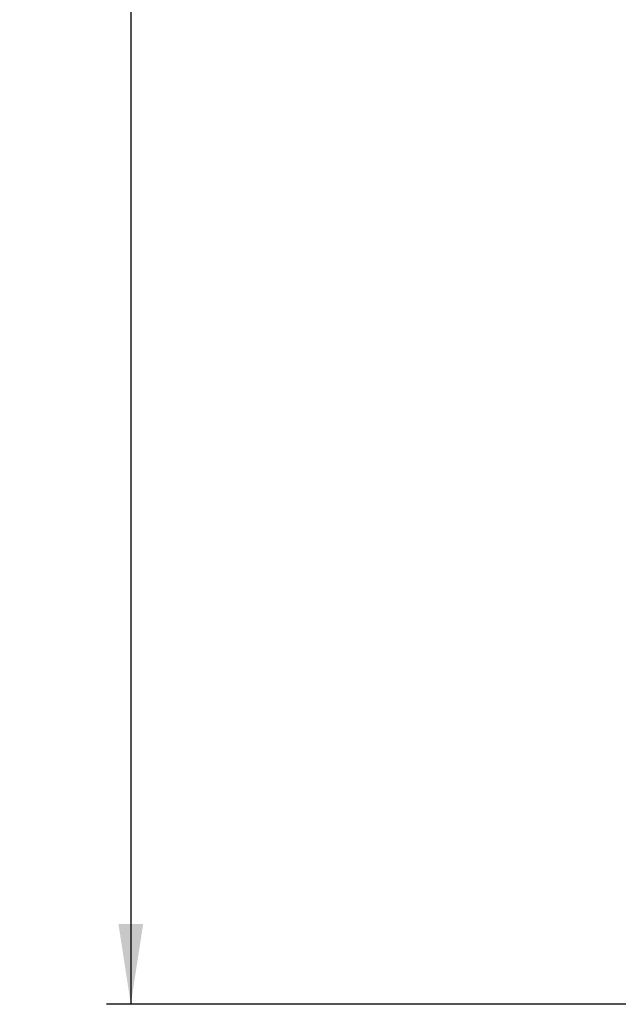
# Model space of a CAD drawing. Header units: millimetres. Extents: x 5 to 418, y 2 to 292.
# Tile 41 of 47: x 283 to 308, y 116 to 156. Entities that reach past the tile are written whole.
import ezdxf

# ---------------------------------------------------------------- set-up
doc = ezdxf.new("R2010")
doc.units = ezdxf.units.MM
doc.layers.add('SLD-0', color=7, linetype='Continuous')
doc.styles.add('SLDTEXTSTYLE0', font='TXT', dxfattribs={"width": 0.605})
doc.dimstyles.new('SLDDIMSTYLE1', dxfattribs={"dimtxt": 3.5, "dimasz": 3.302, "dimexe": 0, "dimexo": 0.0625, "dimgap": 0.875, "dimtad": 1, "dimlfac": 2.5, "dimrnd": 1e-09, "dimzin": 12, "dimdsep": 46, "dimtxsty": 'SLDTEXTSTYLE0', "dimsah": 1, "dimcen": 0.09, "dimadec": 0, "dimazin": 3, "dimtfac": 1, "dimtofl": 0, "dimtmove": 0, "dimatfit": 3, "dimfxl": 1, "dimfrac": 2, "dimtolj": 1, "dimtzin": 12, "dimarcsym": 0})

# ---------------------------------------------------------------- blocks, each defined once
blk = doc.blocks.new('_D_8')
at = {"layer": 'SLD-0', "color": 7}
for p, q in [((309.764, 251.821), (286.564, 251.821)), ((287.564, 251.821), (287.564, 115.821)), ((309.764, 115.821), (286.564, 115.821))]:
    blk.add_line(p, q, dxfattribs=at)
for points in [[(287.564, 251.821), (287.056, 248.519), (288.072, 248.519)], [(287.564, 115.821), (288.072, 119.123), (287.056, 119.123)]]:
    blk.add_solid(points, dxfattribs=at)
at = {"layer": 'SLD-0', "color": 7, "insert": (283.052, 179.811), "char_height": 3.5, "attachment_point": 1, "rotation": 90, "style": 'SLDTEXTSTYLE0'}
blk.add_mtext('340', dxfattribs=at)

msp = doc.modelspace()

# ---------------------------------------------------------------- dimensions: what is measured, and where the dimension line sits
at = {"layer": 'SLD-0', "color": 7}
dim = msp.add_linear_dim(base=(287.5637, 115.8215), p1=(309.7637, 251.8215), p2=(309.7637, 115.8215), angle=90, dimstyle='SLDDIMSTYLE1', dxfattribs=at)
dim.commit()
dim.dimension.update_dxf_attribs({"geometry": '_D_8', "text_midpoint": (287.5637, 183.8215), "dimtype": 160})

doc.saveas('drawing.dxf')
